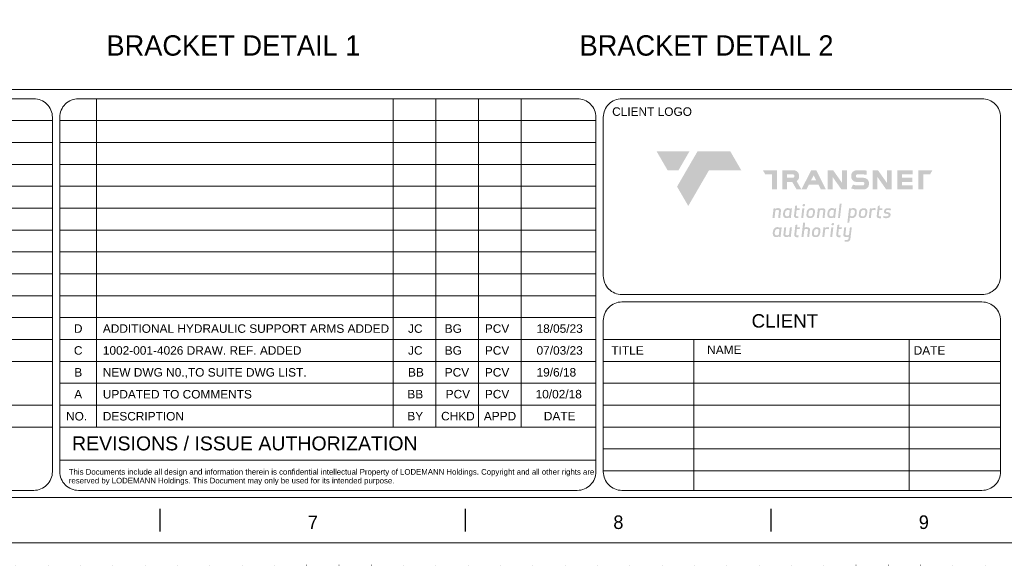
# Model space of a CAD drawing. Header units: millimetres. Extents: x -33820 to -12795, y -745548 to -730698.
# Tile 9 of 25: x -24085 to -18638, y -745548 to -742533. Entities that reach past the tile are written whole.
import ezdxf

# ---------------------------------------------------------------- set-up
doc = ezdxf.new("R2010")
doc.units = ezdxf.units.MM
doc.header["$MEASUREMENT"] = 0
doc.linetypes.add('DGN Style 1', pattern=[178.733029, 0.297393, -178.435636])
doc.linetypes.add('DGN Style 5', pattern=[208.174909, 89.217818, -118.957091])
doc.layers.add('01 Title Block', color=7, linetype='Continuous', lineweight=0)
doc.styles.get("Standard").update_dxf_attribs({"font": 'arial.ttf'})
doc.styles.add('Style-Arial', font='arial.ttf')
doc.styles.add('Style-ENGINEERING', font='ENGINEERING.shx')
doc.styles.add('Swiss1', font='swiss.ttf', dxfattribs={"height": 1})

# ---------------------------------------------------------------- blocks, each defined once
blk = doc.blocks.new('*U329')
for p, q in [((-0.05, -2.47), (-0.05, 2.53)), ((67.54, -2.47), (67.54, 2.53)), ((135.12, -2.47), (135.12, 2.53))]:
    blk.add_line(p, q)
at = {"char_height": 3, "attachment_point": 5, "line_spacing_factor": 1.2, "style": 'Style-ENGINEERING'}
for s, insert in [('7', (33.74, -0.47)), ('8', (101.33, -0.47)), ('9', (168.91, -0.47))]:
    blk.add_mtext(s, dxfattribs=dict(at, insert=insert))
blk = doc.blocks.new('*U328')
at = {"color": 7, "linetype": 'Continuous', "lineweight": 0, "flags": 128}
blk.add_lwpolyline([(-415.55, 292.03), (415.45, 292.03), (415.45, -291.97), (-415.55, -291.97), (-415.55, 292.03)], close=True, dxfattribs=at)
at = {"color": 7, "linetype": 'Continuous', "lineweight": 13, "flags": 128}
blk.add_lwpolyline([(-405.55, 282.03), (405.45, 282.03), (405.45, -281.97), (-405.55, -281.97), (-405.55, 282.03)], close=True, dxfattribs=at)
blk.add_blockref('*U329', (0, -287))
blk = doc.blocks.new('*U7')
at = {"linetype": 'ByBlock', "lineweight": 0, "ltscale": 1.537634, "true_color": 0x7dba00, "extrusion": (0, 0, -1)}
blk.add_hatch(color=72, dxfattribs=at).paths.add_polyline_path([(412.9, 93.2), (373.7, 160.8), (490.9, 160.8), (451.7, 93.2)])
at = {"linetype": 'ByBlock', "lineweight": 0, "ltscale": 1.537634, "true_color": 0xd42e12, "extrusion": (0, 0, -1)}
h = blk.add_hatch(color=22, dxfattribs=at)
h.paths.add_polyline_path([(-458.1, 25.6), (-458.1, 78.5), (-482.4, 78.5), (-490.9, 93.2), (-440.7, 93.2), (-440.7, 25.6)])
h.paths.add_polyline_path([(-420.9, 25.6), (-420.9, 39.7), (-382.6, 39.7), (-382.6, 51.6), (-418.8, 51.6), (-418.8, 66.7), (-382.6, 66.7), (-382.6, 78.5), (-420.9, 78.5), (-420.9, 93.2), (-365.5, 93.2), (-365.5, 25.6)])
h.paths.add_polyline_path([(-345.9, 25.6), (-345.9, 93.2), (-329, 93.2), (-329, 48.2), (-297.2, 93.2), (-278, 93.2), (-278, 25.6), (-295.2, 25.6), (-295.2, 69.4), (-326.1, 25.6)])
h.paths.add_polyline_path([(-246.9, 25.2), (-219.4, 25.2, 0.106176), (-201.4, 29.4), (-208.6, 42.1, -0.079422), (-220.8, 39.7), (-243.4, 39.7, -0.414214), (-248.4, 44.7), (-248.4, 47, -0.414214), (-243.4, 51.9), (-219.9, 51.9, 0.084249), (-213.9, 53, 0.288797), (-202.1, 67.6, 0.090433), (-202.1, 77.1, 0.288797), (-213.9, 91.7, 0.081709), (-222, 93.2), (-244.8, 93.2, -0.002379), (-257, 92.1), (-257, 77.3, -0.00247), (-243.4, 78.5), (-223.4, 78.5, -0.414214), (-218.5, 73.6), (-218.5, 71.6, -0.414214), (-223.4, 66.7), (-241.9, 66.7, 0.075946), (-252.9, 65, 0.288797), (-264.7, 50.4, 0.090433), (-264.7, 40.9, 0.288797), (-252.9, 26.3, 0.084249)])
h.paths.add_polyline_path([(-186.4, 25.6), (-186.4, 93.2), (-169.4, 93.2), (-169.4, 48.2), (-137.7, 93.2), (-118.5, 93.2), (-118.5, 25.6), (-135.7, 25.6), (-135.7, 69.4), (-166.6, 25.6)])
h.paths.add_polyline_path([(-111.6, 25.6), (-77.3, 93.2), (-59.6, 93.2), (-24.9, 25.6), (-42.6, 25.6), (-51.2, 42.3), (-85, 42.3), (-93.5, 25.6)])
h.paths.add_polyline_path([(-77.5, 57.2), (-68.2, 75.5), (-58.8, 57.2)], flags=16)
h.paths.add_polyline_path([(3.3, 93.2, 0.414214), (-16.3, 73.6), (-16.3, 68.4, 0.217098), (-7.4, 54.9), (-24.4, 25.6), (-7.1, 25.6), (8, 51.6), (26.4, 51.6), (26.4, 25.6), (43.3, 25.6), (43.3, 93.2)])
h.paths.add_polyline_path([(5.3, 78.5), (26.4, 78.5), (26.4, 66.7), (5.3, 66.7, -0.414214), (0.8, 71.2), (0.8, 74.1, -0.414214)], flags=16)
h.paths.add_polyline_path([(62.3, 25.6), (62.3, 93.2), (112.5, 93.2), (104, 78.5), (79.7, 78.5), (79.7, 25.6)])
h.paths.add_polyline_path([(378.1, -33.7), (304.4, 93.2), (189.4, 93.2), (228.6, 160.8), (345, 160.8), (418, 35.1)])
at = {"linetype": 'ByBlock', "lineweight": 0, "ltscale": 1.537634, "true_color": 0x5c788f}
h = blk.add_hatch(color=155, dxfattribs=at)
h.paths.add_polyline_path([(178.8, -154.2), (178, -160.8), (187.9, -160.8, 0.41121), (199.1, -149.1), (203.8, -109.7), (197.2, -109.7), (194.1, -136.2, -0.161377), (187.5, -137.9, -0.116019), (182.6, -137.3, -0.196171), (181.1, -134.8), (184, -109.7), (177, -109.7), (173.9, -135.8, 0.19271), (175.5, -141.2, 0.205544), (183.3, -144.3, 0.138473), (193.3, -142.9, -0.035944), (192.2, -150.2, -0.272988), (187.7, -154.3, -0.051436)])
h.paths.add_polyline_path([(156.5, -144.9), (163.3, -144.9), (164, -138.6), (158.2, -138.6, -0.463376), (155.5, -135.5), (157.8, -115.9), (168, -115.9), (168.7, -110.1), (158.5, -110.1), (159.8, -99.6), (152.6, -101.5), (148.4, -137, 0.169), (149, -140.2, 0.266067)])
h.paths.add_polyline_path([(127, -143.5), (131, -109.7), (138.2, -109.7), (134.2, -143.5)])
h.paths.add_polyline_path([(132.5, -101.6, 0.359023), (138.7, -101.9, 0.46753), (139.3, -94.8, 0.391759), (132.1, -97, 0.404122)])
h.paths.add_polyline_path([(108.6, -111.6), (107.7, -109.6), (103, -109.7), (99, -143.5), (106.2, -143.5), (109.2, -117.9, -0.301285), (122.5, -116.6), (123.3, -109.6, 0.198259)])
h.paths.add_polyline_path([(92.1, -120.5, 0.302395), (87, -110.9, 0.159107), (78.6, -109.5, 0.275232), (65.6, -116.3, 0.123171), (63, -122.6, 0.029185), (62, -133.5, 0.077917), (62.3, -136.8, 0.245097), (68.6, -143.8, 0.096157), (75, -144.6, 0.132961), (82.1, -143.5, 0.130944), (87.7, -139.8, 0.132755)])
h.paths.add_polyline_path([(85.3, -125.9, -0.050194), (83, -134.5, -0.234314), (79.2, -138.2, -0.079159), (72.4, -138.3, -0.236184), (69.1, -134.3, -0.057702), (69.7, -125.3, -0.169328), (72.8, -117.8, -0.160967), (80.1, -115.7, -0.229957), (84.6, -118.3, -0.12171)], flags=16)
h.paths.add_polyline_path([(48.1, -117.6), (45.1, -143.5), (52.1, -143.5), (55.2, -117.5, 0.322375), (50.6, -110.1, 0.197814), (35.9, -110.8), (38, -92.9), (30.8, -92.9), (24.8, -143.5), (32, -143.5), (35, -117.9, -0.387855)])
h.paths.add_polyline_path([(7.1, -144.9), (13.9, -144.9), (14.6, -138.6), (8.8, -138.6, -0.463376), (6.1, -135.5), (8.4, -115.9), (18.6, -115.9), (19.3, -110.1), (9.1, -110.1), (10.3, -99.6), (3.2, -101.5), (-1, -137, 0.169), (-0.4, -140.2, 0.266067)])
h.paths.add_polyline_path([(-19.5, -136.1, -0.1719), (-26.1, -137.9, -0.191812), (-31.6, -136.6, -0.169033), (-32.3, -133.6), (-29.5, -109.7), (-36.5, -109.7), (-39.6, -135.7, 0.322375), (-35.1, -143.1, 0.21993), (-18.8, -141.6), (-17.9, -143.5), (-13.2, -143.5), (-9.2, -109.7), (-16.4, -109.7)])
h.paths.add_polyline_path([(-71.4, -143.1, 0.240157), (-55.4, -142), (-54.5, -143.5), (-49.6, -143.5), (-45.6, -109.7), (-50.3, -109.7), (-51.4, -111.8, 0.156709), (-59.2, -109, 0.120243), (-66.9, -109.9, 0.199156), (-75, -118.9, 0.157276), (-76.5, -137.3, 0.237172)])
h.paths.add_polyline_path([(-65.8, -117.2, -0.342206), (-53.6, -117.2), (-55.6, -133.6, -0.35623), (-59.4, -138.2), (-64.3, -138.2, -0.194955), (-67.9, -136.9, -0.184658), (-70.4, -131.8), (-69.9, -125, -0.206004)], flags=16)
h.paths.add_polyline_path([(326.1, -61.5, -0.107884), (333.1, -63, -0.475971), (333.7, -68.5, -0.255379), (328.2, -71, -0.094605), (316.6, -69), (315.8, -75.5, 0.170392), (334.3, -75.9, 0.375433), (341.7, -61.8, 0.301039), (335.9, -56.5, 0.053864), (327.7, -55.5, -0.563701), (325.4, -51.1, -0.304806), (329.3, -48.1, -0.106799), (342.4, -49.9), (343.2, -43.6, 0.110164), (329.7, -41.8, 0.24031), (319.8, -48.1, 0.199374), (318.7, -57.2, 0.255224)])
h.paths.add_polyline_path([(300.7, -77.2), (307.5, -77.2), (308.2, -70.9), (302.4, -70.9, -0.463376), (299.7, -67.8), (302, -48.2), (312.2, -48.2), (312.9, -42.4), (302.7, -42.4), (304, -31.9), (296.8, -33.8), (292.6, -69.3, 0.169), (293.2, -72.5, 0.266067)])
h.paths.add_polyline_path([(288.9, -42, 0.198259), (274.2, -43.9), (273.3, -42), (268.5, -42), (264.5, -75.9), (271.8, -75.9), (274.8, -50.2, -0.301285), (288, -49)])
h.paths.add_polyline_path([(245.5, -41.7, 0.275232), (232.5, -48.6, 0.123171), (229.8, -54.8, 0.029185), (228.8, -65.8, 0.077917), (229.2, -69, 0.245097), (235.5, -76, 0.096157), (241.9, -76.9, 0.132961), (249, -75.7, 0.130944), (254.6, -72.1, 0.132755), (259, -52.7, 0.302395), (253.9, -43.1, 0.159107)])
h.paths.add_polyline_path([(252.2, -58.1, -0.050194), (249.9, -66.8, -0.234314), (246.1, -70.5, -0.079159), (239.2, -70.5, -0.236184), (235.9, -66.5, -0.057702), (236.6, -57.6, -0.169328), (239.6, -50.1, -0.160967), (247, -48, -0.229957), (251.5, -50.5, -0.12171)], flags=16)
h.paths.add_polyline_path([(203.8, -76.5, 0.120243), (211.5, -75.6, 0.199156), (219.5, -66.6, 0.157276), (221.1, -48.2, 0.237172), (215.9, -42.4, 0.240157), (199.9, -43.6), (199.1, -42), (194.2, -42), (188.2, -92.5), (195.1, -92.5), (197.2, -74.6, 0.128595)])
h.paths.add_polyline_path([(198.2, -68.3), (200.1, -51.9, -0.35623), (204, -47.3), (208.9, -47.3, -0.194955), (212.5, -48.6, -0.184658), (215, -53.7), (214.5, -60.6, -0.206004), (210.4, -68.3, -0.342206)], flags=16)
h.paths.add_polyline_path([(154.9, -75.9), (160.9, -25), (167.7, -25), (161.7, -75.9)])
h.paths.add_polyline_path([(122.8, -75.5, 0.240157), (138.8, -74.3), (139.7, -75.9), (144.5, -75.9), (148.5, -42), (143.9, -42), (142.8, -44.2, 0.156709), (134.9, -41.4, 0.120243), (127.2, -42.3, 0.199156), (119.2, -51.3, 0.157276), (117.6, -69.7, 0.237172)])
h.paths.add_polyline_path([(128.4, -49.6, -0.342206), (140.5, -49.6), (138.6, -66, -0.35623), (134.7, -70.6), (129.9, -70.6, -0.194955), (126.3, -69.3, -0.184658), (123.7, -64.2), (124.2, -57.3, -0.206004)], flags=16)
h.paths.add_polyline_path([(109.9, -50, 0.322375), (105.3, -42.6, 0.21993), (89.1, -44.1), (88.2, -42.1), (83.4, -42.2), (79.4, -76), (86.7, -76), (89.7, -50.4, -0.387855), (102.8, -50.1), (99.8, -76), (106.8, -76)])
h.paths.add_polyline_path([(59.2, -41.4, 0.275232), (46.2, -48.3, 0.123171), (43.5, -54.5, 0.029185), (42.5, -65.5, 0.077917), (42.8, -68.7, 0.245097), (49.1, -75.8, 0.096157), (55.5, -76.6, 0.132961), (62.6, -75.4, 0.130944), (68.2, -71.8, 0.132755), (72.6, -52.5, 0.302395), (67.5, -42.8, 0.159107)])
h.paths.add_polyline_path([(65.8, -57.8, -0.050194), (63.6, -66.5, -0.234314), (59.7, -70.2, -0.079159), (52.9, -70.3, -0.236184), (49.6, -66.3, -0.057702), (50.2, -57.3, -0.169328), (53.3, -49.8, -0.160967), (60.6, -47.7, -0.229957), (65.1, -50.3, -0.12171)], flags=16)
h.paths.add_polyline_path([(24, -75.9), (27.9, -42), (35.1, -42), (31.1, -75.9)])
h.paths.add_polyline_path([(29.4, -34, 0.359023), (35.7, -34.3, 0.46753), (36.2, -27.2, 0.391759), (29, -29.4, 0.404122)])
h.paths.add_polyline_path([(6.3, -76.9), (13.1, -76.9), (13.8, -70.6), (8, -70.6, -0.463376), (5.3, -67.5), (7.6, -47.9), (17.8, -47.9), (18.5, -42), (8.3, -42), (9.5, -31.5), (2.4, -33.5), (-1.8, -69, 0.169), (-1.2, -72.1, 0.266067)])
h.paths.add_polyline_path([(-34.7, -75.5, 0.240157), (-18.7, -74.3), (-17.8, -75.9), (-13, -75.9), (-9, -42), (-13.6, -42), (-14.7, -44.2, 0.156709), (-22.6, -41.4, 0.120243), (-30.3, -42.3, 0.199156), (-38.3, -51.3, 0.157276), (-39.9, -69.7, 0.237172)])
h.paths.add_polyline_path([(-29.1, -49.6, -0.342206), (-17, -49.6), (-18.9, -66, -0.35623), (-22.8, -70.6), (-27.6, -70.6, -0.194955), (-31.2, -69.3, -0.184658), (-33.8, -64.2), (-33.3, -57.3, -0.206004)], flags=16)
h.paths.add_polyline_path([(-48, -49.8, 0.322375), (-52.5, -42.4, 0.21993), (-68.8, -43.9), (-69.7, -42), (-74.4, -42), (-78.4, -75.9), (-71.1, -75.9), (-68.1, -50.2, -0.387855), (-55, -50), (-58.1, -75.9), (-51, -75.9)])
blk = doc.blocks.new('*U327')
at = {"color": 7, "lineweight": 13}
blk.add_line((-10137.54, -4796.35), (10137.46, -4796.35), dxfattribs=at)
at = {"color": 7, "linetype": 'DGN Style 1', "lineweight": 0, "flags": 128}
blk.add_lwpolyline([(-10512.54, 7424.97), (10512.46, 7424.97), (10512.46, -7425.03), (-10512.54, -7425.03), (-10512.54, 7424.97)], close=True, dxfattribs=at)
at = {"layer": '01 Title Block', "color": 7, "linetype": 'Continuous', "lineweight": 0}
for p, q in [((-351.63, -4846.35), (-351.63, -6661.21)), ((1288.02, -4846.35), (1288.02, -6661.21)), ((1523.99, -4846.35), (1523.99, -6661.21)), ((1759.96, -4846.35), (1759.96, -6661.21)), ((1995.93, -4846.35), (1995.93, -6661.21)), ((-3099.46, -4967.34), (-596.23, -4967.34)), ((-555.05, -4967.34), (2409.98, -4967.34)), ((-3099.46, -5088.33), (-596.23, -5088.33)), ((-555.05, -5088.33), (2409.98, -5088.33)), ((-3099.46, -5209.32), (-596.23, -5209.32)), ((-555.05, -5209.32), (2409.98, -5209.32)), ((-3099.46, -5330.31), (-596.23, -5330.31)), ((-555.05, -5330.31), (2409.98, -5330.31)), ((-3099.46, -5451.3), (-596.23, -5451.3)), ((-555.05, -5451.3), (2409.98, -5451.3)), ((-3099.46, -5572.29), (-596.23, -5572.29)), ((-555.05, -5572.29), (2409.98, -5572.29)), ((-3099.46, -5693.28), (-596.23, -5693.28)), ((-555.05, -5693.28), (2409.98, -5693.28)), ((-3099.46, -5814.27), (-596.23, -5814.27)), ((-555.05, -5814.27), (2409.98, -5814.27)), ((-3099.46, -5935.26), (-596.23, -5935.26)), ((-555.05, -5935.26), (2409.98, -5935.26)), ((-3099.46, -6056.25), (-596.23, -6056.25)), ((-555.05, -6056.25), (2409.98, -6056.25)), ((-3099.46, -6177.25), (-596.23, -6177.25)), ((-555.05, -6177.25), (2409.98, -6177.25)), ((2451.16, -6177.25), (4648.5, -6177.25)), ((2952.54, -6177.25), (2952.54, -7010.94)), ((4142.03, -6177.25), (4142.03, -7010.94)), ((-3099.46, -6298.24), (-596.23, -6298.24)), ((-555.05, -6298.24), (2409.98, -6298.24)), ((2451.16, -6298.24), (4648.5, -6298.24)), ((-555.05, -6419.23), (2409.98, -6419.23)), ((2451.16, -6419.23), (4648.5, -6419.23)), ((-3099.46, -6540.22), (-596.23, -6540.22)), ((-3099.46, -6540.22), (-596.23, -6540.22)), ((-555.05, -6540.22), (2145.83, -6540.22)), ((-555.05, -6540.22), (2409.98, -6540.22)), ((2451.16, -6540.22), (4648.5, -6540.22)), ((-3099.46, -6661.21), (-596.23, -6661.21)), ((-555.05, -6661.21), (2409.98, -6661.21)), ((2451.16, -6661.21), (4648.5, -6661.21)), ((2451.16, -6782.2), (4648.5, -6782.2)), ((-555.05, -6843.97), (2409.98, -6843.97)), ((2451.16, -6903.19), (4648.5, -6903.19))]:
    blk.add_line(p, q, dxfattribs=at)
at = {"layer": '01 Title Block', "color": 7, "linetype": 'Continuous', "lineweight": 0, "flags": 128}
for points in [[(-2996.51, -4846.35), (-699.18, -4846.35, -0.4142136), (-596.23, -4949.29), (-596.23, -6907.99, -0.4142136), (-699.18, -7010.94), (-2996.51, -7010.94, -0.4142136), (-3099.46, -6907.99), (-3099.46, -4949.29, -0.4142136), (-2996.51, -4846.35)], [(-452.1, -4846.35), (2307.03, -4846.35, -0.4142136), (2409.98, -4949.29), (2409.98, -6907.99, -0.4142136), (2307.03, -7010.94), (-452.1, -7010.94, -0.4142136), (-555.05, -6907.99), (-555.05, -4949.29, -0.4142136), (-452.1, -4846.35)], [(2554.11, -4846.35), (4545.55, -4846.35, -0.4142136), (4648.5, -4949.29), (4648.5, -5825.69, -0.4142136), (4545.55, -5928.64), (2554.11, -5928.64, -0.4142136), (2451.16, -5825.69), (2451.16, -4949.29, -0.4142136), (2554.11, -4846.35)], [(2554.11, -5969.82), (4545.55, -5969.82, -0.4142136), (4648.5, -6072.77), (4648.5, -6907.99, -0.4142136), (4545.55, -7010.94), (2554.11, -7010.94, -0.4142136), (2451.16, -6907.99), (2451.16, -6072.77, -0.4142136), (2554.11, -5969.82)]]:
    blk.add_lwpolyline(points, format="xyb", close=True, dxfattribs=at)
at = {"xscale": 24.99999999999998, "yscale": 24.99999999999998, "zscale": 24.99999999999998}
blk.add_blockref('*U328', (1.13, -0.77), dxfattribs=at)
at = {"color": 22, "linetype": 'Continuous', "lineweight": 0, "true_color": 0xd42e12, "xscale": 1.55410592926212, "yscale": 1.55410592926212, "zscale": 0.5180353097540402}
blk.add_blockref('*U7', (3508.62, -5386.9), dxfattribs=at)
at = {"color": 7, "lineweight": 13, "char_height": 112.5, "width": 7039.4656, "attachment_point": 5, "line_spacing_factor": 0.9, "style": 'Style-ENGINEERING'}
for s, insert in [('BRACKET DETAIL 1', (405.23, -4553.07)), ('BRACKET DETAIL 2', (3022, -4553.07))]:
    blk.add_mtext(s, dxfattribs=dict(at, insert=insert))
at = {"insert": (-5426.38, -5659.2), "char_height": 56.3063, "width": 1708.6247, "attachment_point": 4, "line_spacing_factor": 1.05, "style": 'Style-ENGINEERING'}
blk.add_mtext('\\pi-168.919,l168.919,tz;1. BOQ LISTED IS FOR 1 OFF SIDE SLIP CRADLE. 2 OFF REQUIRED\\P\\P2. REFER TO DRAWING 1002-001-4026 \\P   SIDE CRADLE BOGEYS A & B SUB-FRAME INTEGRATION FOR SIDE SUPPORT TOWER & HYDRAULIC DOCKING ARM\\P', dxfattribs=at)
at = {"color": 7, "attachment_point": 1, "line_spacing_factor": 1.538532, "style": 'Style-Arial'}
for s, insert, char_height in [('D', (-477.11, -6093.25), 47.01), ('ADDITIONAL HYDRAULIC SUPPORT ARMS ADDED', (-317.11, -6093.25), 47.0106), ('C', (-477.11, -6214.24), 47.01), ('1002-001-4026 DRAW. REF. ADDED', (-317.11, -6214.24), 47.0106), ('A', (-475.31, -6456.22), 47.01), ('BB', (1367.24, -6455.78), 47.011), ('PCV', (1579.19, -6455.78), 47.011), ('10/02/18', (2076.63, -6455.78), 47.011)]:
    blk.add_mtext(s, dxfattribs=dict(at, insert=insert, char_height=char_height))
at = {"color": 7, "linetype": 'DGN Style 5', "lineweight": 0, "attachment_point": 1, "line_spacing_factor": 1.538532, "style": 'Style-Arial'}
for s, insert, char_height in [('JC', (1371.1, -6093.25), 47.011), ('BG', (1574.05, -6093.25), 47.011), ('PCV', (1796.01, -6093.25), 47.011), ('18/05/23', (2081.85, -6093.25), 47.011), ('JC', (1371.1, -6214.24), 47.011), ('BG', (1574.05, -6214.24), 47.011), ('PCV', (1796.01, -6214.24), 47.011), ('07/03/23', (2081.85, -6214.24), 47.011), ('B', (-474.85, -6335.23), 47.01), ('BB', (1371.1, -6335.01), 47.011), ('PCV', (1574.05, -6335.01), 47.011), ('PCV', (1796.01, -6335.01), 47.011), ('19/6/18', (2081.85, -6335.01), 47.011), ('PCV', (1796.01, -6455.78), 47.011)]:
    blk.add_mtext(s, dxfattribs=dict(at, insert=insert, char_height=char_height))
at = {"color": 7, "insert": (-2355.16, -6325.6), "char_height": 46.9255, "width": 1743.0831, "attachment_point": 1, "line_spacing_factor": 0.9}
blk.add_mtext('SIDE CRADLE BOGEYS A & B SUB-FRAME INTEGRATION FOR SIDE SUPPORT TOWER & HYDRAULIC DOCKING ARM', dxfattribs=at)
at = {"color": 7, "linetype": 'DGN Style 5', "lineweight": 0, "insert": (-317.11, -6335.23), "char_height": 47.0106, "width": 1317.3116, "attachment_point": 1, "line_spacing_factor": 1.538532, "style": 'Style-Arial'}
blk.add_mtext('NEW DWG N0.,TO SUITE DWG LIST.', dxfattribs=at)
at = {"insert": (-317.11, -6456.22), "char_height": 47.0106, "attachment_point": 1, "line_spacing_factor": 1.538532, "style": 'Style-Arial'}
blk.add_mtext('UPDATED TO COMMENTS', dxfattribs=at)
at = {"layer": '01 Title Block', "color": 7, "linetype": 'Continuous', "lineweight": 0, "attachment_point": 1, "line_spacing_factor": 0.938532}
for s, insert, char_height, width in [('CLIENT LOGO ', (2499.95, -4894.26), 47.0106, 460.4128), ('TITLE\\fArial|b1|i0|c00|p39;  ', (2495.62, -6214.26), 47.0106, 363.5742), ('NAME\\fArial|b1|i0|c00|p39;  ', (3025.66, -6210.61), 47.0106, 363.5742), ('DATE\\fArial|b1|i0|c00|p39;  ', (4167.81, -6214.24), 47.0106, 363.5742), ('NO.', (-520.52, -6577.77), 47.011, 135.6454), ('DESCRIPTION ', (-317.11, -6577.77), 47.0106, 515.7594), ('BY', (1367.24, -6577.21), 47.011, 290.1923), ('CHKD', (1553.92, -6577.21), 47.011, 204.8923), ('APPD', (1790.17, -6577.21), 47.011, 204.8923), ('DATE', (2122.15, -6577.21), 47.011, 205.6919), ('REVISIONS / ISSUE AUTHORIZATION\\fArial|b1|i0|c00|p39; ', (-487.69, -6712.68), 77.2117, 1979.9756)]:
    blk.add_mtext(s, dxfattribs=dict(at, insert=insert, char_height=char_height, width=width))
at = {"layer": '01 Title Block', "color": 7, "linetype": 'Continuous', "lineweight": 0, "attachment_point": 1, "line_spacing_factor": 0.938532, "style": 'Swiss1'}
for s, insert, char_height, width in [('\\fArial|b0|i0|c00|p39;CLIENT \\fArial|b1|i0|c00|p39; ', (3271.28, -6037.26), 74.1158, 451.0562), ('\\fArial|b0|i0|c00|p39;This Documents include all design and information therein is confidential intellectual Property of LODEMANN Holdings. Copyright and all other rights are reserved by LODEMANN Holdings. This Document may only be used for its intended purpose.\\fArial|b1|i0|c00|p39;        ', (-505.14, -6893.32), 30.88466, 3027.9122)]:
    blk.add_mtext(s, dxfattribs=dict(at, insert=insert, char_height=char_height, width=width))

msp = doc.modelspace()

# ---------------------------------------------------------------- block references
at = {"color": 7, "linetype": 'Continuous', "lineweight": 13}
msp.add_blockref('*U327', (-23307.55, -738122.65), dxfattribs=at)

doc.saveas('drawing.dxf')
